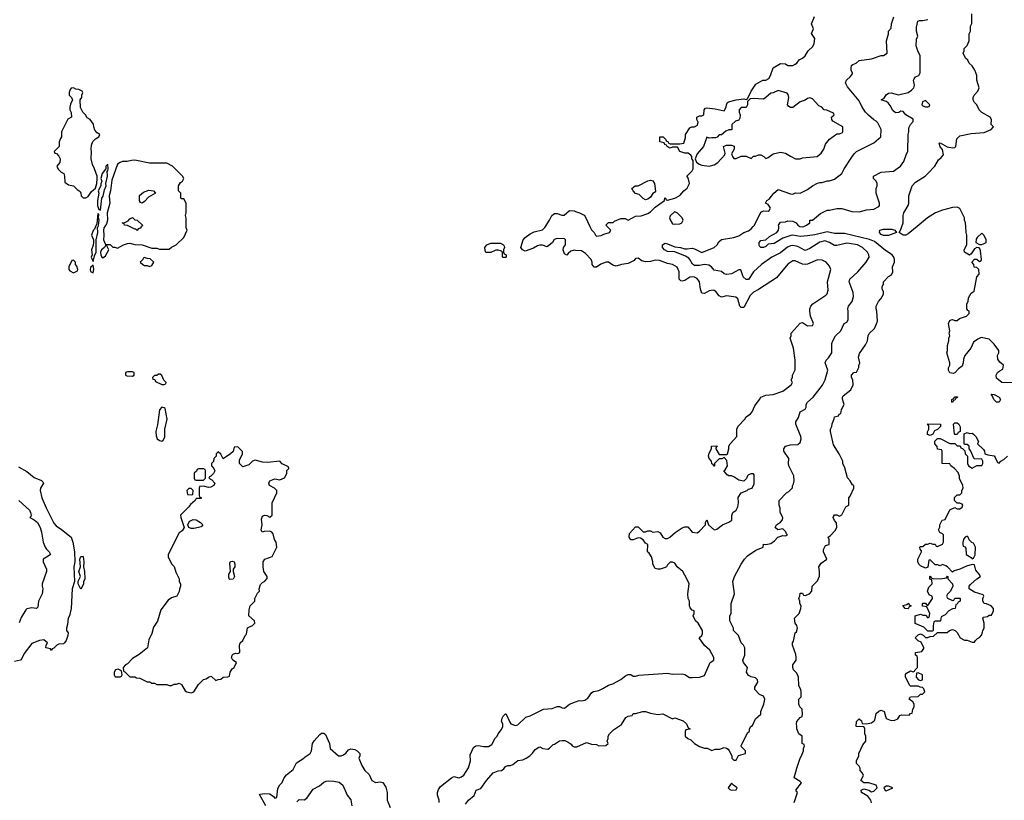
# Model space of a CAD drawing. Header units: inches. Extents: x 2348352 to 2479776, y 460422 to 613655.
# Tile 87 of 256: x 2405472 to 2413493, y 505328 to 511683. Entities that reach past the tile are written whole.
import ezdxf

# ---------------------------------------------------------------- set-up
doc = ezdxf.new("R2010")
doc.units = ezdxf.units.IN
doc.header["$MEASUREMENT"] = 0
for name, color, linetype in [('C4500', 7, 'Continuous'), ('C4501', 7, 'Continuous'), ('C4510', 7, 'Continuous'), ('C4511', 7, 'Continuous')]:
    doc.layers.add(name, color=color, linetype=linetype)

msp = doc.modelspace()

# ---------------------------------------------------------------- linework, layer by layer
at = {"layer": 'C4500', "color": 4}
for points, elevation in [([(2406090.4, 510000), (2406081, 509979), (2406070, 509966), (2406058, 509930), (2406074, 509890), (2406074, 509870), (2406072, 509848), (2406058, 509810), (2406062, 509770), (2406054, 509750), (2406070, 509714), (2406080.4, 509759.6), (2406095.3, 509790), (2406094, 509890), (2406108.7, 509950), (2406106, 509994), (2406110, 509994), (2406111.5, 510000)], 124), ([(2406164.8, 510000), (2406158.8, 509990), (2406154.8, 509970), (2406158.8, 509930), (2406156, 509890), (2406170, 509854), (2406210, 509854), (2406232, 509832), (2406248, 509832), (2406270, 509822), (2406318, 509850), (2406350, 509861), (2406370, 509862.8), (2406410, 509852), (2406471.1, 509851.1), (2406550, 509822), (2406590, 509822), (2406610, 509814), (2406690, 509814), (2406708.4, 509831.6), (2406746, 509850), (2406808, 509910), (2406835.3, 509970), (2406828.7, 509990), (2406828.6, 510000)], 124), ([(2406464.1, 510000), (2406452.7, 509987.3), (2406438, 509982), (2406430, 509968), (2406418, 509978), (2406410, 509978), (2406366.9, 510000)], 124), ([(2410000, 509805.6), (2409990, 509806.6), (2409962, 509798), (2409939.8, 509780.2), (2409930, 509766), (2409910, 509778), (2409899, 509810), (2409902, 509830), (2409918, 509850), (2409918, 509890), (2409910, 509898), (2409850, 509902), (2409826, 509894), (2409811.3, 509870), (2409770, 509835.3), (2409730, 509848.7), (2409710, 509848.7), (2409690, 509842), (2409658, 509822), (2409590, 509798), (2409568.9, 509808.9), (2409555.3, 509830), (2409573.2, 509890), (2409589.5, 509910.5), (2409630, 509941), (2409663.2, 509956.8), (2409730, 509971.3), (2409749.3, 509990.7), (2409755.4, 510000)], 116), ([(2405462.5, 508042.5), (2405530, 508006), (2405590, 507956), (2405650, 507931), (2405659.8, 507919.8), (2405666, 507910), (2405642.8, 507870), (2405638.8, 507850), (2405653.4, 507790), (2405688.3, 507708.3), (2405750, 507584), (2405770, 507563), (2405813.7, 507533.7), (2405890.4, 507470.4), (2405903.8, 507430), (2405918.4, 507350), (2405920.5, 507270), (2405913.4, 507230), (2405918.8, 507110), (2405900.7, 507050), (2405890.7, 506889.3), (2405878.8, 506830), (2405866.8, 506810), (2405862, 506758), (2405854, 506730), (2405854.8, 506710), (2405866.8, 506690), (2405864.9, 506670), (2405850, 506628), (2405838, 506610), (2405830, 506602), (2405790, 506598), (2405774, 506590), (2405750, 506566), (2405738, 506562), (2405730, 506548.7), (2405722, 506562), (2405686, 506570), (2405688, 506590), (2405698, 506610), (2405670, 506634), (2405634, 506630), (2405570, 506604), (2405510, 506524), (2405490, 506482), (2405478, 506470), (2405430, 506459)], 116), ([(2405464.7, 507770), (2405550.8, 507690), (2405561, 507670), (2405564.7, 507650), (2405562, 507638), (2405554, 507630), (2405590, 507612), (2405616, 507590), (2405638, 507550), (2405651.1, 507511.1), (2405662.8, 507430), (2405678.8, 507390), (2405690, 507371.3), (2405711.3, 507350), (2405722, 507330), (2405705.4, 507314.6), (2405664.7, 507290), (2405664.7, 507270), (2405690.5, 507210.5), (2405690.7, 507190), (2405656.3, 507090), (2405654, 507070), (2405661, 507050), (2405656, 507010), (2405626, 506950), (2405618.8, 506901.2), (2405610, 506888.7), (2405570, 506895.3), (2405530, 506888), (2405522, 506878), (2405483.5, 506816.5), (2405467.5, 506772.5)], 112), ([(2408889, 505310), (2408888.7, 505330), (2408875.3, 505370), (2408875.3, 505390), (2408884.7, 505415.3), (2408900.9, 505439.1), (2408989.1, 505510.9), (2409010, 505521), (2409050, 505512), (2409070, 505518), (2409090, 505532), (2409129.1, 505590.9), (2409144, 505650), (2409143.1, 505696.9), (2409170, 505758), (2409188, 505770), (2409210, 505774.8), (2409250, 505764.7), (2409290, 505766), (2409318, 505782), (2409346.8, 505833.2), (2409362, 505850), (2409368.7, 505870), (2409396.4, 505903.6), (2409408, 505930), (2409408, 505950), (2409398, 505970), (2409403.1, 505996.9), (2409410, 506014), (2409428.4, 506031.6), (2409434, 506030), (2409463.6, 505963.6), (2409474, 505950), (2409510, 505938), (2409530, 505941), (2409594.6, 506005.4), (2409630, 506016), (2409738, 506070), (2409810, 506076.3), (2409850, 506090.8), (2409870, 506090.8), (2409890, 506081), (2409910, 506078), (2409950, 506110.8), (2410000, 506129.7)], 116), ([(2407476.4, 505283.6), (2407426, 505374), (2407430, 505378), (2407470, 505383), (2407510, 505380.7), (2407539.8, 505359.8), (2407550, 505346), (2407566, 505350), (2407575.3, 505424.7), (2407590, 505454), (2407610, 505474), (2407628, 505510), (2407645.6, 505534.4), (2407701.2, 505578.8), (2407727.3, 505632.7), (2407788, 505670), (2407798, 505682), (2407838, 505710), (2407848.7, 505730), (2407858, 505790), (2407870, 505812), (2407916.4, 505863.6), (2407930, 505874), (2407950, 505874), (2407963.6, 505863.6), (2407996, 505790), (2408001, 505750), (2408070, 505691), (2408090, 505691), (2408110, 505698), (2408130, 505711.3), (2408150, 505738), (2408170, 505746), (2408202, 505742), (2408222, 505730), (2408242, 505710), (2408242, 505690), (2408234, 505670), (2408258, 505610), (2408284.7, 505570), (2408318.8, 505538.8), (2408342, 505490), (2408370, 505472), (2408410, 505478), (2408430, 505472), (2408454.4, 505434.4), (2408466.8, 505390), (2408464.7, 505330), (2408491, 505270)], 116), ([(2409104.7, 505295.3), (2409128.7, 505330), (2409173.2, 505366.8), (2409190, 505411.3), (2409230, 505424.7), (2409274, 505490), (2409330, 505551), (2409370, 505566.8), (2409398, 505570), (2409416.5, 505583.5), (2409430, 505602), (2409450, 505611.3), (2409470, 505611.3), (2409490, 505618), (2409530, 505652), (2409570, 505658), (2409598, 505670), (2409629.1, 505690.9), (2409649.1, 505710.9), (2409670, 505742), (2409700.4, 505759.6), (2409710, 505762), (2409734, 505750), (2409774.6, 505745.4), (2409788.4, 505751.6), (2409818, 505782), (2409830, 505784.7), (2409869.3, 505810.7), (2409890, 505814.8), (2409913.4, 505813.4), (2409941, 505801), (2409963.6, 505783.6), (2409971.6, 505771.6), (2409990, 505762), (2410000, 505762)], 112), ([(2407730, 505314), (2407750, 505334), (2407790, 505332), (2407810, 505344.7), (2407862.4, 505417.6), (2407914, 505446), (2407950, 505476), (2407970, 505484.7), (2407990, 505486), (2408030, 505484.7), (2408075.3, 505475.3), (2408104.7, 505450), (2408141, 505370), (2408170.9, 505330.9), (2408176.9, 505283.1)], 112)]:
    msp.add_lwpolyline(points, dxfattribs=dict(at, elevation=elevation))
for points, elevation in [([(2406170, 509846), (2406162, 509830), (2406138, 509810), (2406131.3, 509790), (2406132, 509770), (2406142, 509750), (2406150, 509744.7), (2406170, 509762), (2406198, 509810), (2406182, 509842)], 124), ([(2409410, 509746), (2409406, 509750), (2409406, 509790), (2409398, 509798), (2409370, 509808), (2409350, 509808), (2409311.1, 509788.9), (2409270, 509788), (2409263.1, 509803.1), (2409262, 509830), (2409278, 509850), (2409310, 509864.7), (2409390, 509864.7), (2409414, 509850), (2409419.6, 509839.6), (2409422, 509830), (2409414, 509810), (2409414, 509790), (2409418, 509778), (2409434, 509770), (2409434, 509750), (2409430, 509746)], 116), ([(2405910, 509726), (2405898, 509722), (2405872, 509670), (2405872, 509650), (2405879.6, 509639.6), (2405910, 509622), (2405942, 509638), (2405946, 509650), (2405936.4, 509676.4), (2405926, 509690), (2405926, 509710)], 124), ([(2406490, 509746), (2406478, 509742), (2406474, 509730), (2406454, 509710), (2406474, 509690), (2406490, 509682), (2406510, 509682), (2406530, 509674), (2406550, 509682), (2406566, 509710), (2406536.4, 509736.4), (2406510, 509738)], 124), ([(2406070, 509686), (2406050, 509666), (2406046, 509650), (2406050, 509634), (2406070, 509622), (2406075.3, 509650)], 124), ([(2406390, 508815.3), (2406350, 508815.3), (2406334, 508810), (2406334, 508790), (2406344.7, 508784.7), (2406390, 508782), (2406406, 508790), (2406406, 508810)], 124), ([(2406616.4, 508796.4), (2406603.6, 508796.4), (2406590, 508786), (2406570, 508786), (2406554, 508770), (2406558, 508758), (2406572.7, 508752.7), (2406578, 508738), (2406630, 508714), (2406650, 508714), (2406662, 508718), (2406666, 508730), (2406647.3, 508747.3), (2406630, 508786)], 124), ([(2406630, 508528.7), (2406610, 508506), (2406595.3, 508384.7), (2406582, 508330), (2406583.6, 508296.4), (2406592, 508270), (2406610, 508258), (2406630, 508252), (2406640.4, 508259.6), (2406654.6, 508285.4), (2406655.3, 508350), (2406673.2, 508430), (2406656.6, 508516.6), (2406650, 508524)], 124), ([(2407250, 508206), (2407218, 508202), (2407211.1, 508168.9), (2407190, 508148), (2407130, 508108), (2407110, 508146), (2407090, 508166), (2407074, 508150), (2407074, 508130), (2407054, 508110), (2407050, 508086), (2407034, 508070), (2407034, 508050), (2407054, 508030), (2407062, 508010), (2407051.1, 507988.9), (2407030, 507966), (2407018, 507962), (2407014, 507950), (2407036.9, 507936.9), (2407062, 507910), (2407054, 507890), (2407030, 507878), (2407010, 507875.3), (2406970, 507886), (2406938, 507882), (2406934, 507870), (2406934, 507810), (2406938, 507798), (2406954, 507790), (2406950, 507786), (2406910, 507786), (2406902, 507770), (2406863.5, 507736.5), (2406846.4, 507713.6), (2406782, 507650), (2406784.7, 507630), (2406811.6, 507548.4), (2406796.9, 507523.1), (2406770, 507506), (2406682, 507330), (2406682, 507310), (2406710, 507254), (2406731.6, 507231.6), (2406745.4, 507185.4), (2406772, 507130), (2406772, 507110), (2406782, 507090), (2406782, 507070), (2406772.7, 507047.3), (2406771.6, 507028.4), (2406751.1, 506988.9), (2406710, 506975.3), (2406682.8, 506957.2), (2406622, 506878), (2406594.4, 506785.6), (2406563.5, 506736.5), (2406550, 506686), (2406525.4, 506634.6), (2406512, 506570), (2406445.4, 506514.6), (2406390, 506482), (2406350, 506438), (2406334, 506430), (2406314, 506410), (2406318, 506378), (2406330, 506374), (2406370, 506334), (2406410, 506334), (2406423.6, 506323.6), (2406450, 506322), (2406510, 506292), (2406531.1, 506291.1), (2406550, 506282), (2406570, 506282), (2406590, 506272), (2406670, 506271.3), (2406690, 506262), (2406710, 506262), (2406730, 506274), (2406750, 506274), (2406770, 506282), (2406791.1, 506271.1), (2406819.6, 506219.6), (2406834, 506210), (2406870, 506202), (2406890, 506212), (2406928.9, 506271.1), (2406969, 506311), (2406990, 506318), (2407010, 506331.3), (2407030, 506338), (2407036, 506336), (2407070, 506302), (2407088.4, 506311.6), (2407110, 506314), (2407128.4, 506331.6), (2407167.3, 506332.7), (2407182, 506338), (2407186, 506370), (2407203.1, 506396.9), (2407218, 506410), (2407238, 506450), (2407208, 506470), (2407198, 506490), (2407202, 506510), (2407210, 506518), (2407230, 506524.7), (2407250, 506522), (2407266, 506530), (2407264, 506590), (2407269, 506610), (2407288.7, 506630), (2407309.1, 506670.9), (2407319, 506681), (2407328.7, 506731.3), (2407370, 506752), (2407388, 506770), (2407386, 506790), (2407338, 506830), (2407340.2, 506879.8), (2407349, 506911), (2407388, 506950), (2407388, 506970), (2407410, 507014), (2407426, 507030), (2407422, 507050), (2407434.6, 507085.4), (2407450, 507102), (2407468.4, 507111.6), (2407487.3, 507132.7), (2407488, 507150), (2407462, 507190), (2407455.3, 507230), (2407455.3, 507270), (2407470, 507291.3), (2407528.4, 507311.6), (2407568, 507390), (2407562, 507430), (2407548, 507450), (2407536.4, 507496.4), (2407526, 507510), (2407510, 507518), (2407464.7, 507515.3), (2407448, 507510), (2407438, 507530), (2407448.7, 507570), (2407442, 507618), (2407450, 507642), (2407466, 507650), (2407485.4, 507645.4), (2407510, 507632), (2407528, 507650), (2407528, 507750), (2407568, 507830), (2407566, 507850), (2407548.4, 507868.4), (2407508, 507890), (2407502, 507910), (2407508.7, 507930), (2407550, 507946), (2407590, 507938), (2407630, 507952), (2407647.3, 507987.3), (2407648, 508012), (2407666, 508030), (2407662, 508042), (2407610, 508066), (2407590, 508088), (2407490, 508077.2), (2407450, 508082), (2407390, 508098), (2407370, 508088), (2407339.8, 508060.2), (2407290, 508042), (2407262, 508070), (2407263.1, 508096.9), (2407288, 508150), (2407287.3, 508167.3)], 124), ([(2406970, 508026), (2406930, 508026), (2406918, 508022), (2406912.7, 508007.3), (2406894, 507990), (2406894, 507950), (2406898, 507938), (2406910, 507934), (2406970, 507934), (2406986, 507950), (2406986, 508010), (2406982, 508022)], 124), ([(2406870, 507866), (2406850, 507866), (2406834, 507850), (2406838, 507818), (2406870, 507814), (2406882, 507818), (2406886, 507850)], 124), ([(2406870, 507541.2), (2406848.9, 507548.9), (2406842, 507570), (2406849.3, 507590.7), (2406859.3, 507600.7), (2406886.3, 507613.7), (2406910, 507611), (2406944.7, 507590), (2406964.7, 507570), (2406950, 507555.3), (2406930, 507549.2), (2406890, 507541.2)], 124), ([(2405970, 507046), (2405948.7, 507090), (2405948.9, 507111.1), (2405968.7, 507150), (2405955.3, 507190), (2405968.7, 507230), (2405962, 507290), (2405970, 507314), (2405990, 507314), (2405994.8, 507270), (2405991.3, 507230), (2406001, 507190), (2406002, 507130), (2405992.7, 507107.3), (2405991.6, 507088.4)], 116), ([(2407185.2, 507125.2), (2407178, 507130), (2407175.3, 507150), (2407175.3, 507170), (2407188.7, 507190), (2407182.7, 507257.3), (2407190, 507272), (2407204.7, 507275.3), (2407218, 507270), (2407226, 507250), (2407224.7, 507230), (2407211.3, 507210), (2407211.3, 507190), (2407221, 507150), (2407210, 507129.2)], 124), ([(2406275.3, 506395.3), (2406254, 506390), (2406242, 506370), (2406242, 506350), (2406250, 506334), (2406290, 506334), (2406302, 506338), (2406306, 506350), (2406302, 506382)], 124)]:
    msp.add_lwpolyline(points, close=True, dxfattribs=dict(at, elevation=elevation))
at = {"layer": 'C4501', "color": 4, "elevation": 124}
for points in [[(2405910, 511128), (2405892.7, 511127.3), (2405883.6, 511116.4), (2405874, 511090), (2405874, 511070), (2405894, 511050), (2405902, 511030), (2405885.4, 510994.6), (2405882, 510970), (2405882, 510950), (2405892.7, 510927.3), (2405894, 510890), (2405865.4, 510874.6), (2405858, 510862), (2405814, 510770), (2405814, 510730), (2405803.6, 510716.4), (2405794, 510690), (2405794, 510650), (2405754, 510610), (2405758, 510598), (2405772.7, 510592.7), (2405792, 510572), (2405802, 510550), (2405799.6, 510520.4), (2405774, 510490), (2405785.4, 510465.4), (2405810, 510442), (2405831.3, 510431.3), (2405838, 510410), (2405841, 510361), (2405870, 510338), (2405911.1, 510331.1), (2405939.6, 510299.6), (2405963.6, 510283.6), (2405971.6, 510271.6), (2405974, 510250), (2405990, 510234), (2406010, 510232), (2406030, 510244.7), (2406056.4, 510283.6), (2406088.9, 510311.1), (2406101.2, 510350), (2406104, 510390), (2406102, 510410), (2406082, 510470), (2406064.5, 510504.5), (2406055.1, 510550), (2406057.2, 510610), (2406053.2, 510630), (2406057.2, 510662.8), (2406069, 510691), (2406090, 510714), (2406118, 510730), (2406126, 510750), (2406103.1, 510763.1), (2406084, 510784), (2406075.3, 510810), (2406074, 510834), (2406046, 510870), (2406023.1, 510883.1), (2406008, 510910), (2405986, 510930), (2405968.4, 510968.4), (2405966, 511030), (2405978, 511050), (2405978, 511070), (2405986, 511090), (2405982, 511102), (2405955.3, 511115.3), (2405930, 511118)], [(2406190, 510506), (2406174, 510490), (2406174, 510466), (2406170, 510466), (2406144.7, 510430), (2406132, 510390), (2406142, 510370), (2406132.7, 510347.3), (2406132, 510330), (2406112, 510290), (2406118, 510270), (2406106.8, 510210), (2406106, 510170), (2406118, 510138), (2406130, 510134), (2406142, 510230), (2406152.5, 510247.5), (2406162.7, 510297.3), (2406175.3, 510330), (2406174, 510350), (2406188.7, 510410), (2406186, 510454), (2406190, 510454), (2406193.2, 510470)], [(2406470, 510189), (2406456.4, 510196.4), (2406448.9, 510208.9), (2406449, 510251), (2406481.5, 510278.5), (2406524.1, 510295.9), (2406562, 510290), (2406578, 510270), (2406522.4, 510237.6), (2406490, 510202)]]:
    msp.add_lwpolyline(points, close=True, dxfattribs=at)
at = {"layer": 'C4501', "color": 4}
for points, elevation in [([(2406828.6, 510000), (2406828.4, 510068.4), (2406822, 510090), (2406828, 510110), (2406828, 510190), (2406810, 510226), (2406790, 510226), (2406786, 510230), (2406786, 510270), (2406766, 510290), (2406766, 510330), (2406783.1, 510356.9), (2406798, 510370), (2406808, 510390), (2406798, 510410), (2406718, 510490), (2406670, 510515.3), (2406530, 510515.3), (2406410, 510539), (2406382, 510538), (2406348.4, 510528.4), (2406310, 510528.7), (2406290, 510522), (2406270, 510508), (2406222, 510378), (2406210.8, 510290), (2406200.7, 510250), (2406206.8, 510190), (2406186, 510110), (2406186.8, 510050), (2406178, 510022), (2406164.8, 510000)], 124), ([(2409755.4, 510000), (2409788.7, 510050), (2409808, 510090), (2409830, 510104.7), (2409850, 510104.7), (2409888.4, 510091.6), (2409908.4, 510091.6), (2409950, 510131), (2409990, 510126), (2410000, 510122.2)], 116), ([(2406111.5, 510000), (2406114, 510010), (2406119, 510050), (2406115.3, 510070), (2406118, 510098), (2406110, 510106), (2406099.6, 510020.4), (2406090.4, 510000)], 124), ([(2406366.9, 510000), (2406350, 510008.7), (2406326, 510010), (2406322, 510022), (2406306, 510030), (2406330, 510032), (2406355.3, 510044.7), (2406370, 510062), (2406390, 510074), (2406410, 510054), (2406430, 510052), (2406471.6, 510011.6), (2406471.6, 510008.4), (2406464.1, 510000)], 124)]:
    msp.add_lwpolyline(points, dxfattribs=dict(at, elevation=elevation))
at = {"layer": 'C4510', "color": 4}
for points, elevation in [([(2410000, 505762), (2410010, 505762), (2410090, 505798), (2410130, 505784.7), (2410170, 505782), (2410190, 505772), (2410247.3, 505772.7), (2410266, 505790), (2410258, 505810), (2410266, 505830), (2410266, 505850), (2410278, 505870), (2410310, 505902), (2410374.6, 505945.4), (2410410, 506002), (2410430, 506012), (2410462, 506018), (2410470, 506034), (2410490, 506034), (2410548.9, 506051.1), (2410570, 506051.3), (2410610, 506038), (2410670, 506026), (2410710, 506032), (2410790, 505992), (2410810, 505998), (2410875.9, 505975.9), (2410904.7, 505950), (2410918, 505918), (2410934, 505910), (2410930, 505906), (2410898, 505902), (2410892.7, 505887.3), (2410894, 505850), (2410914, 505830), (2410939.8, 505819.8), (2410970, 505791.3), (2411010, 505764.7), (2411051.6, 505751.6), (2411071.1, 505751.1), (2411110, 505732), (2411136.4, 505743.6), (2411176.4, 505743.6), (2411210, 505758), (2411231.1, 505751.1), (2411243.6, 505743.6), (2411251.6, 505731.6), (2411274, 505690), (2411274, 505670), (2411290, 505654), (2411310, 505654), (2411327.3, 505692.7), (2411386, 505710), (2411386, 505730), (2411348, 505768), (2411348.4, 505771.6), (2411402, 505878), (2411418, 505890), (2411418, 505910), (2411428, 505930), (2411442, 505938), (2411465.2, 505990), (2411508.7, 506030), (2411509, 506050), (2411534, 506110), (2411542, 506150), (2411530, 506175.3), (2411498, 506190), (2411462, 506230), (2411462, 506250), (2411484, 506290), (2411482, 506310), (2411465.2, 506325.2), (2411430, 506334), (2411410, 506344), (2411394, 506370), (2411402, 506410), (2411369.1, 506449.1), (2411362, 506470), (2411378, 506510), (2411378, 506570), (2411368, 506590), (2411348.7, 506610), (2411328, 506670), (2411288, 506710), (2411288, 506730), (2411258, 506790), (2411258, 506830), (2411268, 506850), (2411268, 506930), (2411295.3, 507010), (2411282, 507110), (2411295.3, 507150), (2411348.7, 507250), (2411375.3, 507290), (2411402, 507318), (2411470, 507364.7), (2411528, 507390), (2411530, 507414), (2411550, 507411.3), (2411590, 507418.8), (2411620.2, 507439.8), (2411649.1, 507470.9), (2411690, 507484.7), (2411710, 507482), (2411726, 507490), (2411718, 507498), (2411713.6, 507513.6), (2411690, 507538), (2411648.7, 507528.7), (2411626, 507550), (2411638, 507570), (2411668.7, 507591.3), (2411687.3, 507612.7), (2411688, 507630), (2411668, 507670), (2411667.3, 507707.3), (2411658, 507730), (2411658, 507770), (2411718, 507830), (2411739, 507841), (2411768, 507872), (2411768, 507888), (2411776.4, 507903.6), (2411782, 507930), (2411777.2, 507970), (2411739, 508050), (2411735.3, 508070), (2411738, 508110), (2411698, 508170), (2411698, 508190), (2411710, 508211), (2411750, 508221), (2411810, 508224.7), (2411830, 508242), (2411837.2, 508270), (2411836, 508290), (2411794, 508390), (2411795.3, 508410), (2411816.5, 508443.5), (2411830, 508492), (2411870, 508512), (2411879, 508530), (2411879, 508550), (2411889.2, 508570), (2411937.2, 508610), (2412011.4, 508708.6), (2412034.5, 508750), (2412056, 508830), (2412034, 508890), (2412042, 508910), (2412062, 508930), (2412088.7, 508970), (2412088.4, 509048.4), (2412095.3, 509070), (2412119, 509110), (2412162, 509150), (2412189.1, 509210.9), (2412210, 509222), (2412220.4, 509239.6), (2412221.2, 509310), (2412217.2, 509330), (2412224, 509350), (2412253.2, 509390), (2412265.2, 509430), (2412262, 509462), (2412229, 509550), (2412235.3, 509570), (2412299, 509630), (2412369, 509710), (2412393.2, 509750), (2412389.2, 509770), (2412377.2, 509790), (2412339, 509830), (2412298, 509850), (2412230, 509860.9), (2412210, 509862.7), (2412130, 509844), (2412110, 509844), (2412069, 509870), (2412030, 509882.9), (2411990, 509871.5), (2411910, 509819.3), (2411870, 509805.2), (2411810, 509838), (2411770, 509844.5), (2411750, 509842), (2411727.3, 509832.7), (2411670, 509784.5), (2411598.8, 509750), (2411516, 509690), (2411450.8, 509630), (2411410, 509569.2), (2411390, 509569), (2411366, 509590), (2411347.3, 509647.3), (2411330, 509648), (2411270, 509614), (2411230, 509608.7), (2411210, 509615.3), (2411190, 509634), (2411130, 509644), (2411108.7, 509670), (2411085.6, 509685.6), (2411050, 509689.2), (2411010, 509681.2), (2410970, 509680.9), (2410952.1, 509692.1), (2410931.8, 509731.8), (2410922, 509742), (2410897, 509757), (2410810, 509794), (2410750, 509796), (2410724, 509810), (2410708.7, 509830), (2410708.7, 509850), (2410730, 509862.8), (2410750, 509859.1), (2410810, 509833.4), (2410854, 509830), (2410890, 509818.8), (2410910, 509817.3), (2410950, 509824), (2410970, 509818.8), (2411030, 509786.8), (2411128.7, 509830), (2411154, 509850), (2411166.3, 509873.7), (2411190, 509894.8), (2411290, 509910.6), (2411330, 509924), (2411370, 509950.7), (2411410, 509964), (2411430, 509980.7), (2411447.8, 510000)], 112), ([(2410117, 510000), (2410130, 509972), (2410151.3, 509950), (2410162, 509930), (2410170, 509922), (2410210, 509926), (2410230, 509938), (2410278, 509950), (2410288, 509970), (2410258, 510000)], 116), ([(2411782, 505310), (2411808.7, 505390), (2411795.3, 505410), (2411842, 505470), (2411830, 505482), (2411782, 505510), (2411802, 505590), (2411828.7, 505670), (2411842, 505690), (2411858, 505730), (2411858, 505750), (2411866, 505770), (2411862, 505782), (2411846, 505790), (2411846, 505850), (2411818, 505870), (2411802, 505910), (2411804, 505930), (2411799, 505950), (2411802, 505970), (2411830, 506002), (2411846, 506010), (2411848, 506030), (2411846, 506070), (2411826, 506090), (2411818, 506110), (2411818, 506150), (2411838, 506170), (2411838, 506210), (2411835.3, 506230), (2411820.2, 506260.2), (2411817.2, 506330), (2411802, 506362), (2411775.3, 506390), (2411769.2, 506410), (2411769.3, 506430.7), (2411798, 506470), (2411798, 506490), (2411794.6, 506514.6), (2411768.7, 506590), (2411768.7, 506610), (2411776.4, 506623.6), (2411788.7, 506690), (2411799.3, 506700.7), (2411809, 506730), (2411804, 506750), (2411789.2, 506770), (2411784, 506810), (2411822, 506850), (2411835.3, 506890), (2411838, 506910), (2411826, 506930), (2411826, 506950), (2411818, 506970), (2411827.3, 506992.7), (2411830, 507014), (2411850, 507014), (2411858, 506998), (2411870, 506994), (2411906, 507010), (2411926, 507030), (2411928.7, 507070), (2411970, 507114), (2411987.3, 507152.7), (2411988, 507190), (2411982, 507230), (2412002, 507258), (2412046, 507290), (2412019, 507350), (2412019, 507370), (2412036.4, 507403.6), (2412066, 507410), (2412066, 507450), (2412058, 507470), (2412076.5, 507483.5), (2412114.8, 507525.2), (2412128.7, 507550), (2412127.3, 507587.3), (2412110, 507606), (2412098, 507630), (2412100.4, 507639.6), (2412110, 507652), (2412130, 507652), (2412150, 507642), (2412170, 507652), (2412202, 507718), (2412226, 507730), (2412226, 507790), (2412236.4, 507803.6), (2412266, 507870), (2412266, 507890), (2412256.4, 507896.4), (2412238, 507930), (2412214.6, 507954.6), (2412194.6, 508034.6), (2412178, 508070), (2412178, 508090), (2412148.9, 508148.9), (2412102, 508222), (2412078, 508330), (2412078, 508350), (2412088, 508370), (2412090, 508394), (2412107.3, 508432.7), (2412108.7, 508451.3), (2412142, 508458), (2412148, 508472), (2412162, 508478), (2412168, 508510), (2412188, 508550), (2412174.6, 508594.6), (2412174, 508610), (2412179, 508621), (2412242, 508670), (2412262, 508710), (2412258, 508750), (2412248.7, 508770), (2412248.7, 508790), (2412266, 508810), (2412290, 508814), (2412307.3, 508852.7), (2412307.3, 508867.3), (2412315.3, 508890), (2412304, 508936), (2412314.6, 508965.4), (2412363.1, 509036.9), (2412378, 509070), (2412384, 509110), (2412392.5, 509127.5), (2412435.3, 509170), (2412452.9, 509207.1), (2412459, 509230), (2412455.3, 509310), (2412448, 509330), (2412448.7, 509350), (2412468.7, 509390), (2412488, 509410), (2412508, 509450), (2412508, 509470), (2412498, 509490), (2412498, 509510), (2412508, 509530), (2412508, 509550), (2412550, 509592), (2412574.6, 509605.4), (2412586, 509630), (2412582, 509670), (2412597.2, 509710), (2412599, 509730), (2412593.2, 509750), (2412579, 509770), (2412524.4, 509804.4), (2412436.4, 509876.4), (2412395.1, 509895), (2412190, 509942.6), (2412110, 509943.6), (2412050, 509957), (2411950, 509931.2), (2411890, 509922.9), (2411830, 509918.3), (2411770, 509928.2), (2411754.4, 509925.6), (2411690, 509905.1), (2411619, 509861), (2411570, 509854.5), (2411550, 509836.2), (2411530, 509827.8), (2411509.7, 509829.7), (2411500.1, 509840.1), (2411495.1, 509850), (2411495.6, 509870), (2411510, 509886), (2411550, 509892), (2411581.1, 509918.9), (2411639.3, 509950), (2411653.2, 509970), (2411657.2, 509990), (2411655.2, 510000)], 108), ([(2411828.5, 510000), (2411830, 509999.1), (2411850, 509996.3), (2411858.7, 510000)], 108), ([(2412783.1, 510000), (2412710, 509939.5), (2412690, 509929.4), (2412670, 509929.3), (2412635.3, 509950), (2412650, 509974), (2412658.4, 510000)], 104), ([(2413590, 508726), (2413471.6, 508728.4), (2413430, 508766), (2413428, 508790), (2413438, 508810), (2413450, 508822), (2413482, 508838), (2413486, 508870), (2413456.4, 508896.4), (2413440.4, 508920.4), (2413438, 508950), (2413448, 508970), (2413448, 508990), (2413410, 509042), (2413370, 509082), (2413305.4, 509094.6), (2413276.9, 509083.1), (2413242, 509058), (2413221, 509010), (2413171.1, 508948.9), (2413160.7, 508919.3), (2413158.8, 508890), (2413150, 508862), (2413119.6, 508840.4), (2413090, 508808), (2413076.9, 508803.1), (2413050, 508808), (2413038, 508830), (2413038, 508850), (2413048, 508870), (2413048, 508890), (2413024, 508970), (2413028.9, 508991.1), (2413029.1, 509030.9), (2413042, 509070), (2413042, 509090), (2413048.7, 509110), (2413044, 509130), (2413048.7, 509150), (2413038, 509210), (2413050, 509234), (2413060.4, 509239.6), (2413070, 509242), (2413090, 509234), (2413110, 509234), (2413128.4, 509251.6), (2413186, 509270), (2413206, 509290), (2413206, 509310), (2413196.4, 509316.4), (2413188.7, 509330), (2413188.7, 509371.3), (2413198, 509390), (2413200.4, 509419.6), (2413223.1, 509456.9), (2413247.3, 509472.7), (2413268, 509590), (2413287.3, 509612.7), (2413286, 509650), (2413270, 509666), (2413247.3, 509667.3), (2413246, 509690), (2413228, 509710), (2413250, 509734), (2413270, 509734), (2413290, 509714), (2413302, 509718), (2413306, 509730), (2413300.4, 509800.4), (2413296.4, 509816.4), (2413287.3, 509827.3), (2413270, 509828), (2413250, 509818), (2413223.6, 509776.4), (2413210, 509766), (2413168, 509790), (2413166, 509810), (2413188, 509850), (2413188.7, 509930), (2413182, 509950), (2413179.5, 510000)], 104), ([(2410000, 506129.7), (2410030, 506141), (2410050, 506138.8), (2410076.5, 506143.5), (2410100.2, 506159.8), (2410133.6, 506206.4), (2410145.2, 506214.8), (2410190, 506222.8), (2410223.2, 506236.8), (2410270, 506264.7), (2410303.1, 506276.9), (2410368.9, 506311.1), (2410410, 506344.7), (2410428.9, 506351.1), (2410450, 506351), (2410470, 506338), (2410490, 506338), (2410514.6, 506345.4), (2410710, 506361), (2410750, 506362.8), (2410790, 506356), (2410870, 506358), (2410890.9, 506350.9), (2410927.7, 506327.7), (2410950, 506326.8), (2411010, 506330.8), (2411050, 506344.7), (2411098, 506450), (2411126, 506470), (2411128, 506490), (2411095.3, 506550), (2411049.4, 506589.4), (2411008, 506650), (2411029.4, 506670.6), (2411034.8, 506685.2), (2411035.1, 506710), (2410999, 506770), (2410978, 506790), (2410958, 506830), (2410966, 506850), (2410966, 506870), (2410950, 506875.3), (2410933.6, 506893.6), (2410928.9, 506911.1), (2410928.4, 506948.4), (2410918, 506970), (2410915.3, 507010), (2410926, 507090), (2410908, 507130), (2410874, 507190), (2410828, 507230), (2410810, 507258), (2410790, 507266), (2410770, 507266), (2410750, 507246), (2410742, 507230), (2410730, 507222), (2410690, 507209), (2410670, 507209), (2410650, 507215.3), (2410629, 507250), (2410628.7, 507270), (2410618, 507310), (2410600.4, 507340.4), (2410586, 507350), (2410588, 507410), (2410570, 507422), (2410550, 507448.7), (2410530, 507462), (2410510, 507464), (2410470, 507448), (2410450, 507448), (2410438, 507470), (2410440.4, 507499.6), (2410490, 507554), (2410510, 507554), (2410550, 507514), (2410570, 507514), (2410590, 507522), (2410610, 507522), (2410630, 507512), (2410670, 507516), (2410690, 507504.7), (2410711.3, 507470), (2410730, 507460.7), (2410750, 507460.7), (2410768.7, 507470), (2410812.9, 507507.1), (2410870, 507546), (2410890, 507554.8), (2410914.4, 507554.4), (2410950.9, 507510.9), (2410990, 507504.7), (2411010, 507518), (2411058, 507570), (2411058, 507590), (2411070, 507611.3), (2411082, 507570), (2411130, 507531), (2411150, 507536), (2411198, 507570), (2411250, 507591.3), (2411272.5, 507607.5), (2411274.6, 507645.4), (2411282, 507670), (2411308, 507690), (2411322, 507718), (2411329, 507750), (2411326, 507794), (2411350, 507831.3), (2411398, 507850), (2411410, 507862), (2411438, 507870), (2411454.6, 507905.4), (2411456.4, 507976.4), (2411450, 507986), (2411430, 507986), (2411410, 507978), (2411402, 507970), (2411392.7, 507947.3), (2411370, 507926), (2411330, 507934), (2411290, 507962), (2411270, 507968.7), (2411248.4, 507968.4), (2411236.4, 507976.4), (2411208, 508010), (2411220.4, 508019.6), (2411238, 508050), (2411233.2, 508093.2), (2411210, 508118), (2411191.1, 508108.9), (2411170, 508108), (2411132, 508070), (2411131.6, 508048.4), (2411127.3, 508047.3), (2411122, 508062), (2411110, 508066), (2411108, 508090), (2411088.7, 508110), (2411084, 508130), (2411090, 508154), (2411108, 508190), (2411108, 508210), (2411152.7, 508212.7), (2411142, 508198), (2411142, 508190), (2411170, 508142), (2411230, 508142), (2411238, 508150), (2411249, 508190), (2411249.2, 508210.8), (2411259, 508230), (2411314, 508290), (2411315.3, 508350), (2411324.7, 508375.3), (2411378, 508430), (2411389.3, 508450.7), (2411424.7, 508475.3), (2411438, 508490), (2411460.2, 508539.8), (2411499, 508590), (2411509.3, 508610.7), (2411550, 508626), (2411610, 508631.3), (2411690, 508658), (2411758, 508710), (2411768, 508730), (2411758, 508750), (2411768, 508770), (2411768, 508790), (2411788.4, 508831.6), (2411789, 508910), (2411775.3, 509010), (2411748, 509090), (2411758, 509110), (2411758, 509130), (2411830, 509211.3), (2411850, 509218), (2411890, 509192), (2411930, 509194), (2411938, 509210), (2411915.3, 509270), (2411909, 509310), (2411909, 509330), (2411917.2, 509350), (2411934, 509370), (2412040.2, 509439.8), (2412049.1, 509450.9), (2412058, 509482), (2412052.7, 509550), (2412079, 509650), (2412070, 509678), (2412042, 509710), (2412010, 509725.2), (2411970, 509729.2), (2411890, 509692.3), (2411870, 509689.5), (2411850, 509692.3), (2411790, 509719.3), (2411770, 509721.2), (2411728.3, 509691.7), (2411637.5, 509582.5), (2411490, 509486), (2411450, 509466), (2411423.1, 509436.9), (2411370, 509339), (2411350, 509339), (2411339, 509350), (2411322, 509410), (2411304.7, 509424.7), (2411230, 509436), (2411190, 509424), (2411170, 509435.3), (2411142, 509470), (2411130, 509479), (2411120.2, 509480.2), (2411090, 509477.2), (2411050, 509455.3), (2411030, 509458), (2411017.2, 509490), (2411009.5, 509549.5), (2410990, 509576), (2410970, 509586), (2410950, 509589.3), (2410930, 509586), (2410890, 509561.2), (2410870, 509554), (2410858, 509558), (2410845.2, 509570), (2410843.7, 509630), (2410829.4, 509669.4), (2410789.3, 509689.3), (2410750, 509697.2), (2410683.2, 509723.2), (2410650, 509726), (2410610, 509714.5), (2410570, 509712.3), (2410540.9, 509720.9), (2410510, 509742), (2410490, 509738), (2410476.8, 509723.2), (2410430, 509697.2), (2410374, 509690), (2410330, 509678), (2410304.8, 509684.8), (2410270, 509709), (2410250, 509709), (2410207.1, 509692.9), (2410170, 509668.7), (2410151.1, 509668.9), (2410135.3, 509690), (2410135.3, 509710), (2410128, 509730), (2410080.2, 509780.2), (2410050, 509800.9), (2410000, 509805.6)], 116), ([(2412410, 505306), (2412406, 505330), (2412380.4, 505360.4), (2412328.7, 505390), (2412328, 505410), (2412350, 505421), (2412390.7, 505410.7), (2412410, 505398), (2412430, 505402), (2412458, 505430), (2412448, 505450), (2412390, 505469.2), (2412350, 505468.7), (2412325.2, 505490), (2412346, 505530), (2412338, 505550), (2412318, 505570), (2412318, 505590), (2412310, 505606), (2412288.4, 505628.4), (2412288, 505650), (2412308, 505690), (2412308, 505710), (2412340.4, 505779.6), (2412366, 505810), (2412366, 505850), (2412358, 505870), (2412356.4, 505916.4), (2412350, 505926), (2412286, 505930), (2412288, 505970), (2412310, 505992), (2412330, 505974), (2412334, 505954), (2412370, 505951.3), (2412410, 505958), (2412439, 505981), (2412450, 506034), (2412470, 506054), (2412490, 506062), (2412514, 506050), (2412530, 505994), (2412570, 505978), (2412600.4, 505979.6), (2412626, 505990), (2412642, 506018), (2412655.3, 506024.7), (2412718, 506022), (2412730, 506034), (2412742, 506038), (2412748, 506070), (2412758, 506090), (2412758, 506110), (2412748.4, 506128.4), (2412718, 506150), (2412728, 506170), (2412790, 506172), (2412810, 506192), (2412827.3, 506192.7), (2412846, 506210), (2412836.4, 506236.4), (2412827.3, 506247.3), (2412808.4, 506248.4), (2412790, 506258), (2412730, 506258), (2412723.1, 506263.1), (2412688.4, 506331.6), (2412688.4, 506351.6), (2412696.4, 506363.6), (2412730, 506382), (2412750, 506374), (2412762, 506378), (2412766, 506390), (2412786, 506410), (2412786, 506490), (2412782, 506502), (2412768.4, 506508.4), (2412768.4, 506531.6), (2412822, 506538), (2412836.4, 506563.6), (2412838, 506570), (2412815.3, 506615.3), (2412790, 506626), (2412768, 506650), (2412790, 506674), (2412810, 506682), (2412832.7, 506672.7), (2412850, 506654), (2412870, 506654), (2412890, 506662), (2412916.4, 506663.6), (2412950, 506694), (2413027.3, 506692.7), (2413046, 506710), (2413070, 506718), (2413094, 506710), (2413110, 506694), (2413134, 506650), (2413170, 506632), (2413190, 506632), (2413230, 506614), (2413250, 506614), (2413258, 506630), (2413274.6, 506645.4), (2413290, 506652), (2413310, 506674), (2413318, 506710), (2413328, 506730), (2413328.7, 506770), (2413318, 506810), (2413322, 506818), (2413356.4, 506823.6), (2413370, 506834), (2413390, 506834), (2413406, 506870), (2413406, 506890), (2413386, 506910), (2413347.3, 506927.3), (2413328, 506930), (2413318, 506950), (2413318, 506970), (2413326, 506990), (2413322, 507002), (2413250, 507022), (2413208, 507050), (2413208, 507070), (2413216.4, 507083.6), (2413270, 507131.3), (2413298, 507150), (2413288.7, 507170), (2413262, 507202), (2413250, 507246), (2413230, 507248), (2413186, 507234), (2413131.6, 507208.4), (2413083.6, 507196.4), (2413070, 507186), (2413030, 507228), (2413016.4, 507236.4), (2412990, 507248), (2412970, 507238), (2412950, 507246), (2412930, 507246), (2412890, 507286), (2412878, 507282), (2412870, 507226), (2412850, 507218), (2412810, 507238), (2412798, 507250), (2412788, 507270), (2412788.4, 507291.6), (2412818, 507350), (2412818, 507358), (2412807.3, 507372.7), (2412806, 507390), (2412810, 507394), (2412830, 507394), (2412850, 507412), (2412867.3, 507412.7), (2412890, 507422), (2412910, 507414), (2412930, 507414), (2412938, 507398), (2412950, 507394), (2412990, 507414), (2412998, 507430), (2412998, 507490), (2412990, 507498), (2412967.3, 507507.3), (2412958, 507530), (2412967.3, 507552.7), (2412968.4, 507571.6), (2412988, 507610), (2413010, 507614), (2413050, 507694), (2413090, 507712), (2413110, 507702), (2413130, 507702), (2413150, 507714), (2413155.3, 507730), (2413150, 507738), (2413130, 507748), (2413108.4, 507748.4), (2413086, 507770), (2413088, 507792), (2413110, 507814), (2413130, 507814), (2413146, 507830), (2413146, 507850), (2413158, 507870), (2413155.3, 507890), (2413128.4, 507948.4), (2413127.3, 507967.3), (2413116.4, 507996.4), (2413088, 508030), (2413058, 508050), (2413050, 508066), (2412988, 508070), (2412986, 508170), (2412982, 508182), (2412950, 508186), (2412947.3, 508207.3), (2412928, 508230), (2412928.4, 508251.6), (2412950, 508274), (2412970, 508274), (2413050, 508232), (2413090, 508232), (2413110, 508214), (2413132.7, 508212.7), (2413138, 508198), (2413152.7, 508192.7), (2413172.7, 508172.7), (2413174, 508150), (2413194, 508130), (2413194, 508070), (2413202, 508050), (2413230, 508032), (2413270, 508054), (2413310, 508054), (2413318, 508070), (2413318, 508090), (2413310, 508106), (2413247.3, 508107.3), (2413216.4, 508176.4), (2413206, 508190), (2413206, 508210), (2413190, 508226), (2413170, 508226), (2413166, 508230), (2413167.3, 508312.7), (2413190, 508322), (2413210, 508314), (2413230, 508318), (2413242, 508310), (2413262, 508290), (2413282, 508250), (2413274, 508230), (2413323.6, 508183.6), (2413332, 508170), (2413334, 508150), (2413359.6, 508139.6), (2413410, 508132), (2413419.8, 508119.8), (2413438, 508078), (2413450, 508074), (2413466, 508090), (2413490, 508102), (2413518, 508130)], 104)]:
    msp.add_lwpolyline(points, dxfattribs=dict(at, elevation=elevation))
for points, elevation in [([(2412550, 509926.3), (2412510, 509926.6), (2412490, 509933.2), (2412476, 509950), (2412479, 509970), (2412510, 509978.7), (2412577.1, 509977.1), (2412602, 509970), (2412614, 509950)], 104), ([(2413310, 509946), (2413272, 509910), (2413263.6, 509896.4), (2413262, 509870), (2413290, 509852), (2413310, 509852), (2413330, 509862), (2413346, 509870), (2413346, 509890), (2413330, 509926)], 104), ([(2413070, 508568), (2413066, 508570), (2413066, 508590), (2413082, 508598), (2413088.4, 508611.6), (2413112.7, 508612.7), (2413110, 508606), (2413098, 508602), (2413090, 508586), (2413078, 508582)], 104), ([(2413450, 508568.7), (2413429.1, 508569.1), (2413408, 508590), (2413398, 508618), (2413386, 508634), (2413410, 508632), (2413452, 508610), (2413462, 508590)], 104), ([(2412890, 508298), (2412867.3, 508307.3), (2412868, 508328), (2412878, 508350), (2412878, 508378), (2412866, 508394), (2412974, 508390), (2412974, 508370), (2412950, 508346), (2412924.7, 508335.3), (2412910, 508308)], 104), ([(2413090, 508306), (2413086, 508310), (2413078, 508390), (2413090, 508402), (2413110, 508402), (2413122, 508390), (2413132.7, 508367.3), (2413134, 508330), (2413118, 508322), (2413110, 508306)], 104), ([(2413190, 507478), (2413174, 507470), (2413163.6, 507456.4), (2413154, 507430), (2413154, 507410), (2413158, 507398), (2413172.7, 507392.7), (2413179.6, 507379.6), (2413182, 507330), (2413223.6, 507303.6), (2413230, 507294), (2413242, 507298), (2413254.6, 507325.4), (2413258, 507390), (2413242, 507422), (2413227.3, 507427.3), (2413207.3, 507447.3), (2413198, 507470)], 104), ([(2413070, 506954), (2413082, 506958), (2413090, 506974), (2413130, 506974), (2413134, 506970), (2413134, 506950), (2413118, 506942), (2413110, 506926), (2413098, 506922), (2413094, 506890), (2413070, 506888), (2413042, 506870), (2413010, 506838), (2412978, 506822), (2412974, 506790), (2412970, 506786), (2412930, 506786), (2412918, 506782), (2412912.7, 506747.3), (2412914, 506710), (2412910, 506706), (2412870, 506706), (2412836.4, 506736.4), (2412767.3, 506767.3), (2412766, 506830), (2412810, 506842), (2412830, 506834), (2412850, 506834), (2412870, 506814), (2412882, 506818), (2412886, 506850), (2412862, 506902), (2412827.3, 506907.3), (2412826, 506930), (2412830, 506934), (2412850, 506934), (2412858, 506918), (2412870, 506914), (2412908, 506970), (2412906, 506990), (2412882, 507002), (2412868, 507030), (2412878, 507062), (2412906, 507090), (2412902, 507122), (2412887.3, 507127.3), (2412886, 507150), (2412890, 507152), (2412898, 507138), (2412910, 507134), (2412970, 507132), (2413022, 507138), (2413030, 507154), (2413034, 507150), (2413034, 507130), (2413071.6, 507091.6), (2413074, 507070), (2413054, 507030), (2413030, 507006), (2413022, 506990), (2413030, 506974)], 104), ([(2412710, 506888), (2412686, 506890), (2412667.3, 506912.7), (2412698, 506922), (2412712, 506932), (2412718, 506918), (2412734, 506910), (2412718, 506902)], 104), ([(2412790, 506366), (2412778, 506362), (2412774, 506330), (2412794, 506310), (2412810, 506302), (2412826, 506310), (2412826, 506350)], 104), ([(2411270, 505466), (2411244.7, 505430), (2411256.9, 505416.9), (2411270, 505411.3), (2411310, 505414), (2411318, 505430), (2411286, 505450)], 112), ([(2412550, 505442), (2412530, 505442), (2412512, 505430), (2412522, 505410), (2412530, 505404.7), (2412586, 505430)], 104)]:
    msp.add_lwpolyline(points, close=True, dxfattribs=dict(at, elevation=elevation))
at = {"layer": 'C4511', "color": 4}
for points, elevation in [([(2412658.4, 510000), (2412668, 510030), (2412668.9, 510088.9), (2412674, 510110), (2412708.7, 510170), (2412715.3, 510190), (2412715.3, 510250), (2412742, 510330), (2412770, 510361), (2412848, 510410), (2412869.1, 510430.9), (2412928, 510490), (2412956.4, 510543.6), (2412979, 510561), (2412996.4, 510583.6), (2412990, 510626), (2412969.3, 510649.3), (2412963.1, 510676.9), (2412970, 510682), (2413027.1, 510647.1), (2413070, 510640.7), (2413090, 510644), (2413097.2, 510650), (2413106.8, 510713.2), (2413130, 510738.8), (2413223.2, 510756.8), (2413330, 510764.7), (2413386, 510790), (2413406, 510810), (2413386, 510830), (2413388, 510870), (2413378, 510890), (2413310, 510928.7), (2413288, 510950), (2413268, 510990), (2413249.1, 511009.1), (2413238, 511030), (2413238, 511050), (2413248.7, 511070), (2413278, 511102), (2413288, 511130), (2413268.7, 511190), (2413268.7, 511230), (2413253.6, 511273.6), (2413230, 511308), (2413208, 511330), (2413194.6, 511354.6), (2413178, 511370), (2413158, 511410), (2413166, 511430), (2413166, 511450), (2413190, 511474), (2413206, 511510), (2413207.3, 511567.3), (2413218, 511590), (2413218, 511630), (2413227.3, 511652.7), (2413228.7, 511730)], 104), ([(2410258, 510000), (2410248, 510010), (2410270, 510031.3), (2410307.3, 510032.7), (2410318, 510042), (2410370, 510064.7), (2410403.6, 510063.6), (2410430, 510052), (2410490, 510084.7), (2410534.6, 510085.4), (2410590, 510104.7), (2410610, 510118), (2410650, 510158), (2410726, 510210), (2410727.3, 510232.7), (2410734, 510230), (2410738, 510218), (2410750, 510214), (2410810, 510231.3), (2410850, 510251.3), (2410882, 510290), (2410910, 510312), (2410928.7, 510350), (2410916.4, 510396.4), (2410906, 510410), (2410950, 510454), (2410958, 510470), (2410958, 510538), (2410948.7, 510550), (2410948, 510570), (2410940.4, 510580.4), (2410916.4, 510596.4), (2410890, 510598), (2410849.1, 510609.1), (2410830, 510646), (2410790, 510646), (2410770, 510638), (2410746, 510650), (2410742, 510662), (2410728, 510668), (2410722, 510682), (2410686, 510690), (2410688, 510730), (2410714, 510730), (2410734, 510710), (2410738, 510698), (2410754, 510690), (2410758, 510678), (2410770, 510674), (2410850, 510672), (2410882, 510678), (2410894.6, 510725.4), (2410895.3, 510750), (2410930, 510802), (2410948.9, 510811.1), (2410970, 510812), (2410994.6, 510825.4), (2410998, 510850), (2410988, 510870), (2410988, 510890), (2411010, 510902), (2411030, 510902), (2411046, 510910), (2411048, 510950), (2411058, 510962), (2411070, 510964.7), (2411138, 510958), (2411210, 510942), (2411228, 510970), (2411228.7, 510990), (2411238, 511010), (2411246, 511014), (2411310, 511031.3), (2411370, 511038), (2411390, 511034), (2411402, 511038), (2411430, 511102), (2411470, 511158), (2411526, 511190), (2411550, 511192), (2411574.6, 511205.4), (2411588.7, 511230), (2411610, 511291.3), (2411670, 511326), (2411710, 511324.7), (2411730, 511311.3), (2411770, 511311.3), (2411790, 511321), (2411802, 511330), (2411822, 511358), (2411850, 511371), (2411872, 511388), (2411894, 511430), (2411934.5, 511465.5), (2411945.2, 511490), (2411949, 511529), (2411922, 511570), (2411938, 511610), (2411923.7, 511650), (2411946.6, 511710)], 116), ([(2411447.8, 510000), (2411457, 510010), (2411510, 510116), (2411530, 510126), (2411570, 510124.7), (2411578, 510130), (2411588, 510150), (2411586, 510154), (2411570, 510178), (2411548, 510190), (2411558, 510210), (2411576.5, 510223.5), (2411615.3, 510270), (2411650, 510302), (2411750, 510264.7), (2411770, 510262), (2411792.7, 510272.7), (2411830, 510272), (2411890, 510302), (2411930, 510331.3), (2411970, 510351.3), (2411990, 510358), (2412010, 510358), (2412050, 510371), (2412070, 510371), (2412110, 510384.7), (2412168.7, 510430), (2412189, 510470), (2412245.2, 510554.8), (2412268.7, 510590), (2412288.7, 510610), (2412430, 510681), (2412488, 510730), (2412488.7, 510790), (2412463.1, 510843.1), (2412450, 510858), (2412430, 510868.7), (2412385.6, 510905.6), (2412362, 510930), (2412334, 510970), (2412310, 511022), (2412216.5, 511136.5), (2412199, 511170), (2412208.7, 511190), (2412240.2, 511219.8), (2412256, 511244), (2412257.2, 511250), (2412246, 511270), (2412246, 511290), (2412249.2, 511310), (2412260.1, 511319.9), (2412286, 511330), (2412310, 511352), (2412410, 511364.7), (2412490, 511391.3), (2412510, 511392), (2412538, 511410), (2412534, 511510), (2412548.7, 511568.7), (2412548.9, 511591.1), (2412570, 511614), (2412575.3, 511650), (2412592.9, 511707.1)], 112), ([(2411858.7, 510000), (2411882, 510010), (2411908, 510030), (2411910, 510052), (2411930, 510052), (2411994.6, 510105.4), (2412050, 510131.3), (2412070, 510131.3), (2412130, 510146), (2412170, 510146), (2412250, 510122.8), (2412310, 510118.8), (2412370, 510136), (2412430, 510142), (2412470, 510162), (2412475.3, 510170), (2412475.3, 510190), (2412448.7, 510270), (2412448.7, 510310), (2412458, 510330), (2412458, 510350), (2412448.4, 510368.4), (2412428, 510390), (2412428, 510410), (2412490, 510442), (2412590, 510451.3), (2412648, 510490), (2412675.3, 510530), (2412695.3, 510590), (2412708, 510610), (2412708.7, 510750), (2412715.3, 510770), (2412716.4, 510803.6), (2412728, 510830), (2412750, 510854), (2412750, 510874), (2412690, 510908), (2412670, 510935.3), (2412650, 510938), (2412633.4, 510926.6), (2412605.6, 510925.6), (2412584.4, 510944.4), (2412563.7, 510983.7), (2412546, 511006), (2412530, 511018), (2412489, 511030), (2412515.3, 511044.7), (2412530, 511072), (2412550, 511084.7), (2412570, 511086.8), (2412630, 511071.3), (2412710, 511091.3), (2412738, 511110), (2412755.3, 511130), (2412762, 511150), (2412754, 511190), (2412758, 511202), (2412770, 511218), (2412798, 511230), (2412808, 511250), (2412808.7, 511390), (2412788.7, 511430), (2412775.3, 511470), (2412776.4, 511523.6), (2412788, 511550), (2412777.2, 511590), (2412776.5, 511623.5), (2412788.9, 511671.1), (2412802, 511678), (2412830, 511678), (2412870, 511686)], 108), ([(2413179.5, 510000), (2413178, 510030), (2413168.7, 510050), (2413168, 510070), (2413130, 510146), (2413110, 510158), (2413070, 510155.3), (2412990, 510133.2), (2412931.3, 510110), (2412867.7, 510070), (2412783.1, 510000)], 104), ([(2410000, 510122.2), (2410032, 510110), (2410071, 510091), (2410079.8, 510079.8), (2410117, 510000)], 116), ([(2411655.2, 510000), (2411653.2, 510010), (2411670, 510034), (2411710, 510038), (2411730, 510044.7), (2411770, 510042.8), (2411798, 510030), (2411811, 510010), (2411828.5, 510000)], 108)]:
    msp.add_lwpolyline(points, dxfattribs=dict(at, elevation=elevation))
for points, elevation in [([(2411650, 511108), (2411610, 511088), (2411590, 511086), (2411551.3, 511048.7), (2411530, 511035.3), (2411450, 511042), (2411422, 511038), (2411402, 511018), (2411402, 510990), (2411391.1, 510968.9), (2411350, 510968), (2411332, 510950), (2411332, 510930), (2411342, 510910), (2411339.6, 510880.4), (2411330, 510866), (2411303.6, 510856.4), (2411274, 510830), (2411272.7, 510787.3), (2411250, 510786), (2411223.6, 510776.4), (2411190, 510746), (2411170, 510746), (2411152.7, 510727.3), (2411139.6, 510720.4), (2411110, 510722), (2411090, 510718), (2411070, 510726), (2411042, 510650), (2410992, 510590), (2410974, 510550), (2410984.7, 510524.7), (2411006, 510506), (2411030, 510498), (2411090, 510491.3), (2411130, 510502), (2411160.2, 510519.8), (2411216, 510584), (2411218, 510598), (2411206, 510650), (2411230, 510662), (2411270, 510662), (2411292.7, 510652.7), (2411292, 510630), (2411272, 510590), (2411278, 510570), (2411290, 510552), (2411310, 510552), (2411348.9, 510571.1), (2411390, 510572), (2411430, 510554), (2411450, 510572), (2411467.3, 510572.7), (2411490, 510582), (2411510, 510582), (2411534, 510570), (2411550, 510554), (2411570, 510562), (2411609.3, 510590.7), (2411670, 510606), (2411710, 510598), (2411750, 510571.3), (2411791.6, 510551.6), (2411830, 510551.3), (2411850, 510558), (2411969.1, 510570.9), (2412002, 510598), (2412022, 510630), (2412035.3, 510670), (2412070, 510712), (2412130, 510754), (2412150, 510754), (2412174.6, 510765.4), (2412178, 510770), (2412178, 510810), (2412096.4, 510856.4), (2412088, 510870), (2412086, 510890), (2412106, 510910), (2412102, 510922), (2412047.3, 510947.3), (2412026, 510950), (2412006, 510970), (2411983.1, 510983.1), (2411930, 511038), (2411910, 511048), (2411890, 511042), (2411870, 511028.7), (2411830, 511014), (2411770.9, 510969.1), (2411750, 510968), (2411736.4, 510976.4), (2411728, 510990), (2411739, 511050), (2411733.6, 511073.6), (2411724, 511084)], 116), ([(2412850, 511026), (2412825.4, 511014.6), (2412822, 510990), (2412830, 510982), (2412850, 510974), (2412870, 510974), (2412882, 510978), (2412886, 510990)], 108), ([(2410570, 510218), (2410550, 510228), (2410519, 510259), (2410490, 510268.7), (2410468.7, 510290), (2410458, 510310), (2410486, 510330), (2410510, 510332), (2410588.4, 510371.6), (2410610, 510378), (2410630, 510371.3), (2410644.7, 510350), (2410651.6, 510288.4), (2410643.6, 510276.4), (2410630, 510268), (2410610, 510238), (2410590, 510222)], 116), ([(2410810, 510118), (2410803.6, 510116.4), (2410770, 510086), (2410764.7, 510070), (2410770, 510054), (2410790, 510022), (2410810, 510018), (2410850, 510022), (2410866, 510030), (2410878, 510050), (2410868, 510070), (2410830, 510108)], 116)]:
    msp.add_lwpolyline(points, close=True, dxfattribs=dict(at, elevation=elevation))

doc.saveas('drawing.dxf')
